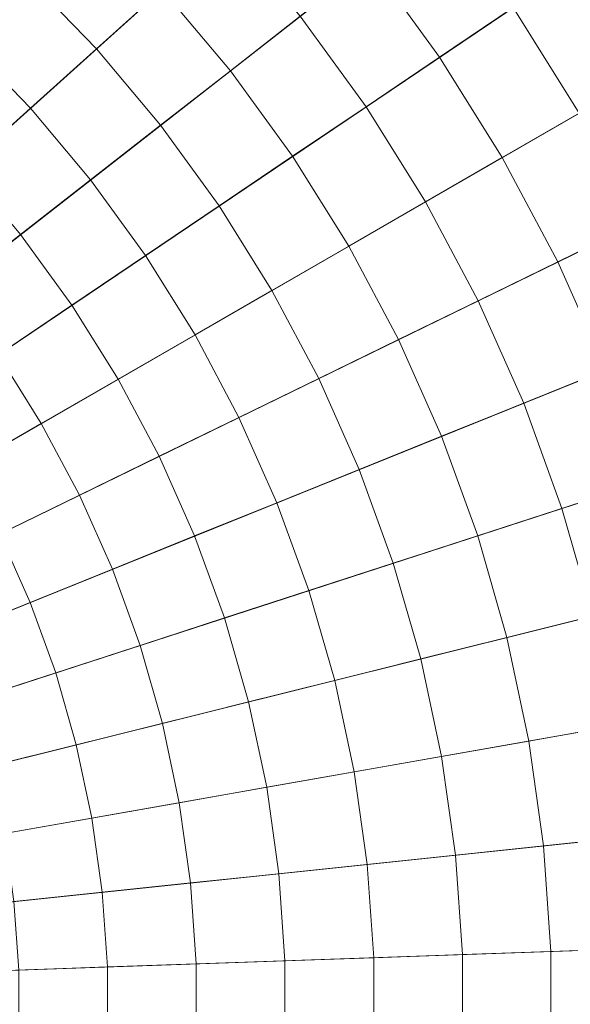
# Model space of a CAD drawing. Header units: centimetres. Extents: x -3.01 to 4.18, y -5.46 to 1.74.
# Tile 238 of 256: x 0.91 to 1.09, y -1.86 to -1.54. Entities that reach past the tile are written whole.
import ezdxf

# ---------------------------------------------------------------- set-up
doc = ezdxf.new("R2010")
doc.units = ezdxf.units.CM
doc.header["$LTSCALE"] = 2.54
doc.layers.add('Lucido design-1', color=7, linetype='Continuous')

# ---------------------------------------------------------------- blocks, each defined once
blk = doc.blocks.new('Gruppo-1')
at = {"color": 142, "linetype": 'Continuous', "lineweight": 9}
for points in [[(1.32909, -1.19171, 36.39157), (1.28063, -1.14153, 36.39157), (0.58636, -1.86046, 36.39157), (1.32909, -1.19171, 36.39157)], [(0.58636, -1.86046, 37.29882), (1.28063, -1.14153, 37.29882), (1.32909, -1.19171, 37.29882), (0.58636, -1.86046, 37.29882)], [(1.37393, -1.24515, 36.39157), (1.32909, -1.19171, 36.39157), (0.58636, -1.86046, 36.39157), (1.37393, -1.24515, 36.39157)], [(0.58636, -1.86046, 37.29882), (1.32909, -1.19171, 37.29882), (1.37393, -1.24515, 37.29882), (0.58636, -1.86046, 37.29882)], [(1.41493, -1.30158, 36.39157), (1.37393, -1.24515, 36.39157), (0.58636, -1.86046, 36.39157), (1.41493, -1.30158, 36.39157)], [(0.58636, -1.86046, 37.29882), (1.37393, -1.24515, 37.29882), (1.41493, -1.30158, 37.29882), (0.58636, -1.86046, 37.29882)], [(1.4519, -1.36074, 36.39157), (1.41493, -1.30158, 36.39157), (0.58636, -1.86046, 36.39157), (1.4519, -1.36074, 36.39157)], [(0.58636, -1.86046, 37.29882), (1.41493, -1.30158, 37.29882), (1.4519, -1.36074, 37.29882), (0.58636, -1.86046, 37.29882)], [(1.48465, -1.42234, 36.39157), (1.4519, -1.36074, 36.39157), (0.58636, -1.86046, 36.39157), (1.48465, -1.42234, 36.39157)], [(0.58636, -1.86046, 37.29882), (1.4519, -1.36074, 37.29882), (1.48465, -1.42234, 37.29882), (0.58636, -1.86046, 37.29882)], [(1.51302, -1.48607, 36.39157), (1.48465, -1.42234, 36.39157), (0.58636, -1.86046, 36.39157), (1.51302, -1.48607, 36.39157)], [(0.58636, -1.86046, 37.29882), (1.48465, -1.42234, 37.29882), (1.51302, -1.48607, 37.29882), (0.58636, -1.86046, 37.29882)], [(1.53688, -1.55162, 36.39157), (1.51302, -1.48607, 36.39157), (0.58636, -1.86046, 36.39157), (1.53688, -1.55162, 36.39157)], [(0.58636, -1.86046, 37.29882), (1.51302, -1.48607, 37.29882), (1.53688, -1.55162, 37.29882), (0.58636, -1.86046, 37.29882)], [(1.55611, -1.61868, 36.39157), (1.53688, -1.55162, 36.39157), (0.58636, -1.86046, 36.39157), (1.55611, -1.61868, 36.39157)], [(0.58636, -1.86046, 37.29882), (1.53688, -1.55162, 37.29882), (1.55611, -1.61868, 37.29882), (0.58636, -1.86046, 37.29882)], [(1.57061, -1.68691, 36.39157), (1.55611, -1.61868, 36.39157), (0.58636, -1.86046, 36.39157), (1.57061, -1.68691, 36.39157)], [(0.58636, -1.86046, 37.29882), (1.55611, -1.61868, 37.29882), (1.57061, -1.68691, 37.29882), (0.58636, -1.86046, 37.29882)], [(1.58032, -1.75599, 36.39157), (1.57061, -1.68691, 36.39157), (0.58636, -1.86046, 36.39157), (1.58032, -1.75599, 36.39157)], [(0.58636, -1.86046, 37.29882), (1.57061, -1.68691, 37.29882), (1.58032, -1.75599, 37.29882), (0.58636, -1.86046, 37.29882)], [(1.58519, -1.82558, 36.39157), (1.58032, -1.75599, 36.39157), (0.58636, -1.86046, 36.39157), (1.58519, -1.82558, 36.39157)], [(0.58636, -1.86046, 37.29882), (1.58032, -1.75599, 37.29882), (1.58519, -1.82558, 37.29882), (0.58636, -1.86046, 37.29882)], [(1.58519, -1.89534, 36.39157), (1.58519, -1.82558, 36.39157), (0.58636, -1.86046, 36.39157), (1.58519, -1.89534, 36.39157)], [(0.58636, -1.86046, 37.29882), (1.58519, -1.82558, 37.29882), (1.58519, -1.89534, 37.29882), (0.58636, -1.86046, 37.29882)]]:
    blk.add_polyline3d(points, dxfattribs=at)
for points in [[(1.08719, 1.70314, 37.29766), (0.83739, 1.7294, 37.29766), (0.58651, -1.8583, 37.29766), (0.58666, -1.85832, 37.29766)], [(1.33456, 1.65953, 37.29766), (1.08719, 1.70314, 37.29766), (0.58666, -1.85832, 37.29766), (0.58681, -1.85835, 37.29766)], [(1.57828, 1.59876, 37.29766), (1.33456, 1.65953, 37.29766), (0.58681, -1.85835, 37.29766), (0.58696, -1.85838, 37.29766)], [(1.81716, 1.52114, 37.29766), (1.57828, 1.59876, 37.29766), (0.58696, -1.85838, 37.29766), (0.5871, -1.85843, 37.29766)], [(2.05005, 1.42705, 37.29766), (1.81716, 1.52114, 37.29766), (0.5871, -1.85843, 37.29766), (0.58724, -1.85849, 37.29766)], [(2.27581, 1.31694, 37.29766), (2.05005, 1.42705, 37.29766), (0.58724, -1.85849, 37.29766), (0.58738, -1.85855, 37.29766)], [(2.49334, 1.19135, 37.29766), (2.27581, 1.31694, 37.29766), (0.58738, -1.85855, 37.29766), (0.58751, -1.85863, 37.29766)], [(2.70158, 1.05089, 37.29766), (2.49334, 1.19135, 37.29766), (0.58751, -1.85863, 37.29766), (0.58763, -1.85871, 37.29766)], [(2.89951, 0.89625, 37.29766), (2.70158, 1.05089, 37.29766), (0.58763, -1.85871, 37.29766), (0.58775, -1.8588, 37.29766)], [(3.08618, 0.72817, 37.29766), (2.89951, 0.89625, 37.29766), (0.58775, -1.8588, 37.29766), (0.58786, -1.85891, 37.29766)], [(3.26066, 0.54749, 37.29766), (3.08618, 0.72817, 37.29766), (0.58786, -1.85891, 37.29766), (0.58797, -1.85901, 37.29766)], [(3.42212, 0.35507, 37.29766), (3.26066, 0.54749, 37.29766), (0.58797, -1.85901, 37.29766), (0.58806, -1.85913, 37.29766)], [(3.56976, 0.15187, 37.29766), (3.42212, 0.35507, 37.29766), (0.58806, -1.85913, 37.29766), (0.58815, -1.85925, 37.29766)], [(3.70286, -0.06115, 37.29766), (3.56976, 0.15187, 37.29766), (0.58815, -1.85925, 37.29766), (0.58823, -1.85938, 37.29766)], [(3.82078, -0.28293, 37.29766), (3.70286, -0.06115, 37.29766), (0.58823, -1.85938, 37.29766), (0.5883, -1.85951, 37.29766)], [(3.92295, -0.51239, 37.29766), (3.82078, -0.28293, 37.29766), (0.5883, -1.85951, 37.29766), (0.58837, -1.85965, 37.29766)], [(4.00886, -0.74842, 37.29766), (3.92295, -0.51239, 37.29766), (0.58837, -1.85965, 37.29766), (0.58842, -1.85979, 37.29766)], [(4.07809, -0.98987, 37.29766), (4.00886, -0.74842, 37.29766), (0.58842, -1.85979, 37.29766), (0.58846, -1.85994, 37.29766)], [(4.13032, -1.23557, 37.29766), (4.07809, -0.98987, 37.29766), (0.58846, -1.85994, 37.29766), (0.58849, -1.86009, 37.29766)], [(4.16527, -1.4843, 37.29766), (4.13032, -1.23557, 37.29766), (0.58849, -1.86009, 37.29766), (0.58851, -1.86023, 37.29766)], [(4.18279, -1.73487, 37.29766), (4.16527, -1.4843, 37.29766), (0.58851, -1.86023, 37.29766), (0.58852, -1.86039, 37.29766)], [(0.89152, -1.54446, 38.38789), (0.86873, -1.52394, 38.38789), (0.88744, -1.50165, 38.38574), (0.91173, -1.52353, 38.38574)], [(1.04701, -1.54975, 38.37871), (1.02421, -1.51838, 38.37871), (1.04711, -1.50048, 38.37617), (1.0711, -1.5335, 38.37617)], [(0.93444, -1.54704, 38.38574), (0.91173, -1.52353, 38.38574), (0.93194, -1.5026, 38.3835), (0.95606, -1.52758, 38.3835)], [(0.97838, -1.55418, 38.3835), (0.95606, -1.52758, 38.3835), (0.97767, -1.50812, 38.38116), (1.0013, -1.53628, 38.38116)], [(1.09273, -1.56811, 38.37617), (1.0711, -1.5335, 38.37617), (1.09519, -1.51725, 38.37352), (1.11789, -1.55358, 38.37352)], [(1.0229, -1.56601, 38.38116), (1.0013, -1.53628, 38.38116), (1.02421, -1.51838, 38.37871), (1.04701, -1.54975, 38.37871)], [(0.91282, -1.56651, 38.38789), (0.89152, -1.54446, 38.38789), (0.91173, -1.52353, 38.38574), (0.93444, -1.54704, 38.38574)], [(0.95546, -1.57209, 38.38574), (0.93444, -1.54704, 38.38574), (0.95606, -1.52758, 38.3835), (0.97838, -1.55418, 38.3835)], [(1.06756, -1.58264, 38.37871), (1.04701, -1.54975, 38.37871), (1.0711, -1.5335, 38.37617), (1.09273, -1.56811, 38.37617)], [(0.99879, -1.58227, 38.3835), (0.97838, -1.55418, 38.3835), (1.0013, -1.53628, 38.38116), (1.0229, -1.56601, 38.38116)], [(0.89119, -1.58599, 38.38993), (0.8713, -1.56539, 38.38993), (0.89152, -1.54446, 38.38789), (0.91282, -1.56651, 38.38789)], [(0.93253, -1.59, 38.38789), (0.91282, -1.56651, 38.38789), (0.93444, -1.54704, 38.38574), (0.95546, -1.57209, 38.38574)], [(1.04238, -1.59718, 38.38116), (1.0229, -1.56601, 38.38116), (1.04701, -1.54975, 38.37871), (1.06756, -1.58264, 38.37871)], [(0.97468, -1.59854, 38.38574), (0.95546, -1.57209, 38.38574), (0.97838, -1.55418, 38.3835), (0.99879, -1.58227, 38.3835)], [(1.01719, -1.61172, 38.3835), (0.99879, -1.58227, 38.3835), (1.0229, -1.56601, 38.38116), (1.04238, -1.59718, 38.38116)], [(0.9096, -1.60792, 38.38993), (0.89119, -1.58599, 38.38993), (0.91282, -1.56651, 38.38789), (0.93253, -1.59, 38.38789)], [(1.08577, -1.61689, 38.37871), (1.06756, -1.58264, 38.37871), (1.09273, -1.56811, 38.37617), (1.11189, -1.60414, 38.37617)], [(0.95055, -1.61481, 38.38789), (0.93253, -1.59, 38.38789), (0.95546, -1.57209, 38.38574), (0.97468, -1.59854, 38.38574)], [(0.992, -1.62626, 38.38574), (0.97468, -1.59854, 38.38574), (0.99879, -1.58227, 38.3835), (1.01719, -1.61172, 38.3835)], [(1.05963, -1.62963, 38.38116), (1.04238, -1.59718, 38.38116), (1.06756, -1.58264, 38.37871), (1.08577, -1.61689, 38.37871)], [(0.88666, -1.62584, 38.39187), (0.86956, -1.60547, 38.39187), (0.89119, -1.58599, 38.38993), (0.9096, -1.60792, 38.38993)], [(0.92642, -1.63108, 38.38993), (0.9096, -1.60792, 38.38993), (0.93253, -1.59, 38.38789), (0.95055, -1.61481, 38.38789)], [(0.9668, -1.64081, 38.38789), (0.95055, -1.61481, 38.38789), (0.97468, -1.59854, 38.38574), (0.992, -1.62626, 38.38574)], [(1.0335, -1.64238, 38.3835), (1.01719, -1.61172, 38.3835), (1.04238, -1.59718, 38.38116), (1.05963, -1.62963, 38.38116)], [(1.10154, -1.65232, 38.37871), (1.08577, -1.61689, 38.37871), (1.11189, -1.60414, 38.37617), (1.12849, -1.64143, 38.37617)], [(0.90229, -1.64736, 38.39187), (0.88666, -1.62584, 38.39187), (0.9096, -1.60792, 38.38993), (0.92642, -1.63108, 38.38993)], [(0.9416, -1.65537, 38.38993), (0.92642, -1.63108, 38.38993), (0.95055, -1.61481, 38.38789), (0.9668, -1.64081, 38.38789)], [(1.00735, -1.65513, 38.38574), (0.992, -1.62626, 38.38574), (1.01719, -1.61172, 38.3835), (1.0335, -1.64238, 38.3835)], [(1.07458, -1.66321, 38.38116), (1.05963, -1.62963, 38.38116), (1.08577, -1.61689, 38.37871), (1.10154, -1.65232, 38.37871)], [(0.9812, -1.66789, 38.38789), (0.9668, -1.64081, 38.38789), (0.992, -1.62626, 38.38574), (1.00735, -1.65513, 38.38574)], [(1.04762, -1.6741, 38.3835), (1.0335, -1.64238, 38.3835), (1.05963, -1.62963, 38.38116), (1.07458, -1.66321, 38.38116)], [(0.91639, -1.66992, 38.39187), (0.90229, -1.64736, 38.39187), (0.92642, -1.63108, 38.38993), (0.9416, -1.65537, 38.38993)], [(0.95504, -1.68064, 38.38993), (0.9416, -1.65537, 38.38993), (0.9668, -1.64081, 38.38789), (0.9812, -1.66789, 38.38789)], [(1.02065, -1.685, 38.38574), (1.00735, -1.65513, 38.38574), (1.0335, -1.64238, 38.3835), (1.04762, -1.6741, 38.3835)], [(0.89117, -1.68448, 38.39371), (0.87815, -1.66365, 38.39371), (0.90229, -1.64736, 38.39187), (0.91639, -1.66992, 38.39187)], [(1.08715, -1.69774, 38.38116), (1.07458, -1.66321, 38.38116), (1.10154, -1.65232, 38.37871), (1.1148, -1.68876, 38.37871)], [(0.92887, -1.69341, 38.39187), (0.91639, -1.66992, 38.39187), (0.9416, -1.65537, 38.38993), (0.95504, -1.68064, 38.38993)], [(0.99367, -1.6959, 38.38789), (0.9812, -1.66789, 38.38789), (1.00735, -1.65513, 38.38574), (1.02065, -1.685, 38.38574)], [(1.0595, -1.70673, 38.3835), (1.04762, -1.6741, 38.3835), (1.07458, -1.66321, 38.38116), (1.08715, -1.69774, 38.38116)], [(0.96668, -1.7068, 38.38993), (0.95504, -1.68064, 38.38993), (0.9812, -1.66789, 38.38789), (0.99367, -1.6959, 38.38789)], [(0.9027, -1.70617, 38.39371), (0.89117, -1.68448, 38.39371), (0.91639, -1.66992, 38.39187), (0.92887, -1.69341, 38.39187)], [(1.03183, -1.71572, 38.38574), (1.02065, -1.685, 38.38574), (1.04762, -1.6741, 38.3835), (1.0595, -1.70673, 38.3835)], [(0.93969, -1.71771, 38.39187), (0.92887, -1.69341, 38.39187), (0.95504, -1.68064, 38.38993), (0.96668, -1.7068, 38.38993)], [(1.00416, -1.72471, 38.38789), (0.99367, -1.6959, 38.38789), (1.02065, -1.685, 38.38574), (1.03183, -1.71572, 38.38574)], [(1.09728, -1.73307, 38.38116), (1.08715, -1.69774, 38.38116), (1.1148, -1.68876, 38.37871), (1.12549, -1.72604, 38.37871)], [(0.91269, -1.72861, 38.39371), (0.9027, -1.70617, 38.39371), (0.92887, -1.69341, 38.39187), (0.93969, -1.71771, 38.39187)], [(0.97648, -1.7337, 38.38993), (0.96668, -1.7068, 38.38993), (0.99367, -1.6959, 38.38789), (1.00416, -1.72471, 38.38789)], [(1.06907, -1.74011, 38.3835), (1.0595, -1.70673, 38.3835), (1.08715, -1.69774, 38.38116), (1.09728, -1.73307, 38.38116)], [(0.88569, -1.73952, 38.39544), (0.87653, -1.71894, 38.39544), (0.9027, -1.70617, 38.39371), (0.91269, -1.72861, 38.39371)], [(0.94879, -1.7427, 38.39187), (0.93969, -1.71771, 38.39187), (0.96668, -1.7068, 38.38993), (0.97648, -1.7337, 38.38993)], [(1.04084, -1.74715, 38.38574), (1.03183, -1.71572, 38.38574), (1.0595, -1.70673, 38.3835), (1.06907, -1.74011, 38.3835)], [(0.9211, -1.7517, 38.39371), (0.91269, -1.72861, 38.39371), (0.93969, -1.71771, 38.39187), (0.94879, -1.7427, 38.39187)], [(1.01261, -1.75419, 38.38789), (1.00416, -1.72471, 38.38789), (1.03183, -1.71572, 38.38574), (1.04084, -1.74715, 38.38574)], [(0.98437, -1.76123, 38.38993), (0.97648, -1.7337, 38.38993), (1.00416, -1.72471, 38.38789), (1.01261, -1.75419, 38.38789)], [(0.8934, -1.7607, 38.39544), (0.88569, -1.73952, 38.39544), (0.91269, -1.72861, 38.39371), (0.9211, -1.7517, 38.39371)], [(0.95612, -1.76827, 38.39187), (0.94879, -1.7427, 38.39187), (0.97648, -1.7337, 38.38993), (0.98437, -1.76123, 38.38993)], [(1.07629, -1.77407, 38.3835), (1.06907, -1.74011, 38.3835), (1.09728, -1.73307, 38.38116), (1.10493, -1.76902, 38.38116)], [(4.18279, -1.98605, 37.29766), (4.18279, -1.73487, 37.29766), (0.58852, -1.86039, 37.29766), (0.58852, -1.86054, 37.29766)], [(1.04764, -1.77913, 38.38574), (1.04084, -1.74715, 38.38574), (1.06907, -1.74011, 38.3835), (1.07629, -1.77407, 38.3835)], [(0.92787, -1.77531, 38.39371), (0.9211, -1.7517, 38.39371), (0.94879, -1.7427, 38.39187), (0.95612, -1.76827, 38.39187)], [(1.01898, -1.78418, 38.38789), (1.01261, -1.75419, 38.38789), (1.04084, -1.74715, 38.38574), (1.04764, -1.77913, 38.38574)], [(0.89961, -1.78236, 38.39544), (0.8934, -1.7607, 38.39544), (0.9211, -1.7517, 38.39371), (0.92787, -1.77531, 38.39371)], [(0.99032, -1.78923, 38.38993), (0.98437, -1.76123, 38.38993), (1.01261, -1.75419, 38.38789), (1.01898, -1.78418, 38.38789)], [(0.96165, -1.79429, 38.39187), (0.95612, -1.76827, 38.39187), (0.98437, -1.76123, 38.38993), (0.99032, -1.78923, 38.38993)], [(0.93298, -1.79934, 38.39371), (0.92787, -1.77531, 38.39371), (0.95612, -1.76827, 38.39187), (0.96165, -1.79429, 38.39187)], [(1.08112, -1.80846, 38.3835), (1.07629, -1.77407, 38.3835), (1.10493, -1.76902, 38.38116), (1.11004, -1.80542, 38.38116)], [(0.90429, -1.8044, 38.39544), (0.89961, -1.78236, 38.39544), (0.92787, -1.77531, 38.39371), (0.93298, -1.79934, 38.39371)], [(1.05219, -1.8115, 38.38574), (1.04764, -1.77913, 38.38574), (1.07629, -1.77407, 38.3835), (1.08112, -1.80846, 38.3835)], [(1.02325, -1.81454, 38.38789), (1.01898, -1.78418, 38.38789), (1.04764, -1.77913, 38.38574), (1.05219, -1.8115, 38.38574)], [(0.99431, -1.81758, 38.38993), (0.99032, -1.78923, 38.38993), (1.01898, -1.78418, 38.38789), (1.02325, -1.81454, 38.38789)], [(0.96535, -1.82063, 38.39187), (0.96165, -1.79429, 38.39187), (0.99032, -1.78923, 38.38993), (0.99431, -1.81758, 38.38993)], [(0.93639, -1.82367, 38.39371), (0.93298, -1.79934, 38.39371), (0.96165, -1.79429, 38.39187), (0.96535, -1.82063, 38.39187)], [(0.90743, -1.82672, 38.39544), (0.90429, -1.8044, 38.39544), (0.93298, -1.79934, 38.39371), (0.93639, -1.82367, 38.39371)], [(1.05447, -1.84411, 38.38574), (1.05219, -1.8115, 38.38574), (1.08112, -1.80846, 38.3835), (1.08354, -1.8431, 38.3835)], [(1.08354, -1.8431, 38.3835), (1.08112, -1.80846, 38.3835), (1.11004, -1.80542, 38.38116), (1.1126, -1.84208, 38.38116)], [(1.02539, -1.84513, 38.38789), (1.02325, -1.81454, 38.38789), (1.05219, -1.8115, 38.38574), (1.05447, -1.84411, 38.38574)], [(0.9963, -1.84615, 38.38993), (0.99431, -1.81758, 38.38993), (1.02325, -1.81454, 38.38789), (1.02539, -1.84513, 38.38789)], [(0.96721, -1.84716, 38.39187), (0.96535, -1.82063, 38.39187), (0.99431, -1.81758, 38.38993), (0.9963, -1.84615, 38.38993)], [(0.93811, -1.84818, 38.39371), (0.93639, -1.82367, 38.39371), (0.96535, -1.82063, 38.39187), (0.96721, -1.84716, 38.39187)], [(0.909, -1.84919, 38.39544), (0.90743, -1.82672, 38.39544), (0.93639, -1.82367, 38.39371), (0.93811, -1.84818, 38.39371)], [(1.02539, -1.87579, 38.38789), (1.02539, -1.84513, 38.38789), (1.05447, -1.84411, 38.38574), (1.05447, -1.87681, 38.38574)], [(1.05447, -1.87681, 38.38574), (1.05447, -1.84411, 38.38574), (1.08354, -1.8431, 38.3835), (1.08354, -1.87782, 38.3835)], [(1.08354, -1.87782, 38.3835), (1.08354, -1.8431, 38.3835), (1.1126, -1.84208, 38.38116), (1.1126, -1.87884, 38.38116)], [(0.93811, -1.87274, 38.39371), (0.93811, -1.84818, 38.39371), (0.96721, -1.84716, 38.39187), (0.96721, -1.87376, 38.39187)], [(0.96721, -1.87376, 38.39187), (0.96721, -1.84716, 38.39187), (0.9963, -1.84615, 38.38993), (0.9963, -1.87478, 38.38993)], [(0.9963, -1.87478, 38.38993), (0.9963, -1.84615, 38.38993), (1.02539, -1.84513, 38.38789), (1.02539, -1.87579, 38.38789)], [(0.909, -1.87173, 38.39544), (0.909, -1.84919, 38.39544), (0.93811, -1.84818, 38.39371), (0.93811, -1.87274, 38.39371)]]:
    blk.add_3dface(points, dxfattribs=at)

msp = doc.modelspace()

# ---------------------------------------------------------------- block references
at = {"layer": 'Lucido design-1', "color": 7}
msp.add_blockref('Gruppo-1', (0, 0), dxfattribs=at)

doc.saveas('drawing.dxf')
